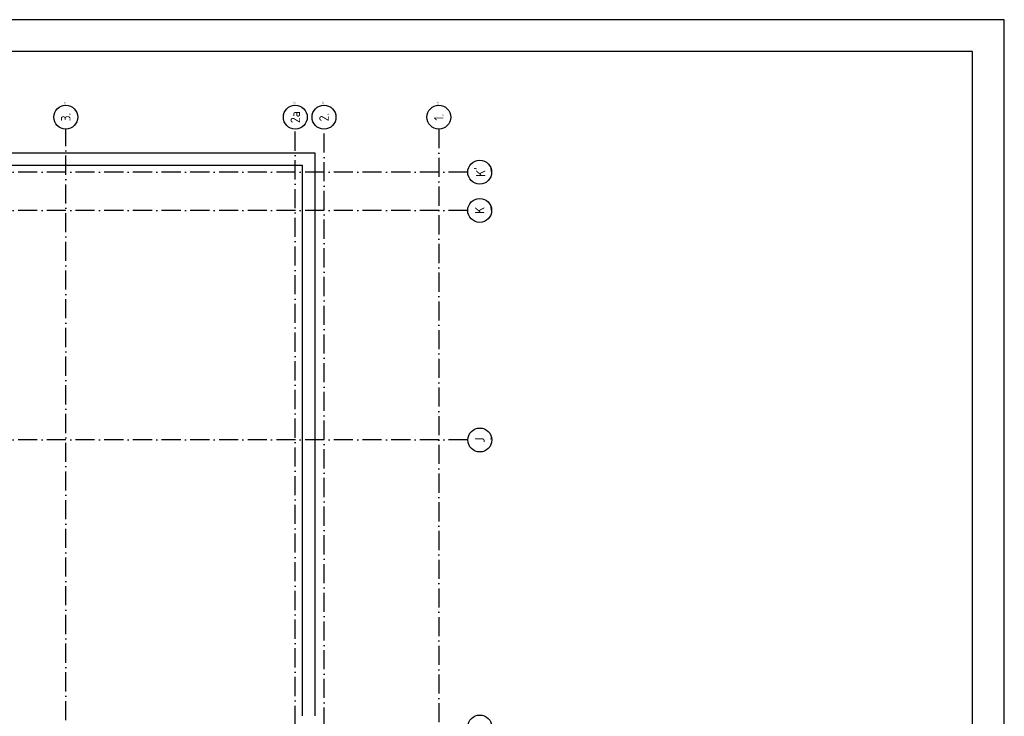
# Model space of a CAD drawing. Extents: x -36528 to 124080, y 290752 to 374852.
# Tile 66 of 66: x 93201 to 124080, y 353007 to 374852. Entities that reach past the tile are written whole.
import ezdxf
from ezdxf.enums import TextEntityAlignment as Align

# ---------------------------------------------------------------- set-up
doc = ezdxf.new("R2010")
doc.units = 0
doc.header["$LTSCALE"] = 100
doc.linetypes.add('DASHDOT', pattern=[9, 6, -1.5, 0, -1.5])
for name, color, linetype in [('00KAD025', 2, 'CONTINUOUS'), ('00KAD070', 5, 'CONTINUOUS'), ('AL$7----_STRAMIEN', 1, 'DASHDOT'), ('AL27----_DAKEN', 7, 'CONTINUOUS'), ('ALN-----_BLOCKNAAM', 2, 'CONTINUOUS')]:
    doc.layers.add(name, color=color, linetype=linetype)
doc.styles.get("Standard").update_dxf_attribs({"font": 'ISOCP'})

# ---------------------------------------------------------------- blocks, each defined once
blk = doc.blocks.new('1011')
at = {"layer": 'AL$7----_STRAMIEN', "color": 7, "linetype": 'CONTINUOUS'}
blk.add_circle((-750, 0), 750, dxfattribs=at)
at = {"layer": 'ALN-----_BLOCKNAAM', "linetype": 'CONTINUOUS'}
blk.add_text('1011', height=100, dxfattribs=at).set_placement((0, 0))
blk = doc.blocks.new('1010')
at = {"layer": 'AL$7----_STRAMIEN', "color": 7, "linetype": 'CONTINUOUS'}
blk.add_circle((0, 750), 750, dxfattribs=at)
at = {"layer": 'ALN-----_BLOCKNAAM', "linetype": 'CONTINUOUS'}
blk.add_text('1010', height=100, dxfattribs=at).set_placement((0, 0))

msp = doc.modelspace()

# ---------------------------------------------------------------- linework, layer by layer
at = {"layer": '00KAD025', "linetype": 'CONTINUOUS'}
for p, q in [((124079.808, 374852.102), (-36528, 374852.102)), ((124079.808, 290752.102), (124079.808, 374852.102))]:
    msp.add_line(p, q, dxfattribs=at)
at = {"layer": '00KAD070', "linetype": 'CONTINUOUS'}
for p, q in [((123079.808, 373852.102), (-35528, 373852.102)), ((123079.808, 291752.102), (123079.808, 373852.102))]:
    msp.add_line(p, q, dxfattribs=at)
at = {"layer": 'AL$7----_STRAMIEN', "color": 1}
msp.add_line((106344.348, 371420.208), (106344.348, 334679.716), dxfattribs=at)
for points in [[(94644.348, 335784.462), (94644.348, 371420.208)], [(101844.348, 335638.051), (101844.348, 371420.208)], [(102744.348, 334679.716), (102744.348, 371420.208)], [(107252.264, 370071.726), (65633.77, 370071.726)], [(107252.264, 368871.726), (65633.77, 368871.726)], [(107252.264, 361671.726), (65544.348, 361671.726)]]:
    msp.add_lwpolyline(points, dxfattribs=at)
at = {"layer": 'AL27----_DAKEN', "color": 8}
for p, q in [((68834.348, 370681.726), (102454.348, 370681.726)), ((102454.348, 370681.726), (102454.348, 353021.726)), ((69224.348, 370291.726), (102064.348, 370291.726)), ((102064.348, 370291.726), (102064.348, 353021.726))]:
    msp.add_line(p, q, dxfattribs=at)

# ---------------------------------------------------------------- block references
at = {"layer": 'AL$7----_STRAMIEN'}
ref = msp.add_blockref('1011', (94644.348, 372170.208), dxfattribs=dict(at, xscale=0.5, yscale=0.5, zscale=0.5, rotation=90))
ref.add_attrib('STR-NAAM', '3.', dxfattribs={"color": 3, "linetype": 'CONTINUOUS', "height": 300, "rotation": 90}).set_placement((94644.348, 371795.208), align=Align.MIDDLE)
ref = msp.add_blockref('1011', (101844.348, 372170.208), dxfattribs=dict(at, xscale=0.5, yscale=0.5, zscale=0.5, rotation=90))
ref.add_attrib('STR-NAAM', '2a', dxfattribs={"color": 3, "linetype": 'CONTINUOUS', "height": 300, "rotation": 90}).set_placement((101844.348, 371795.208), align=Align.MIDDLE)
ref = msp.add_blockref('1011', (102744.348, 372170.208), dxfattribs=dict(at, xscale=0.5, yscale=0.5, zscale=0.5, rotation=90))
ref.add_attrib('STR-NAAM', '2.', dxfattribs={"color": 3, "linetype": 'CONTINUOUS', "height": 300, "rotation": 90}).set_placement((102744.348, 371795.208), align=Align.MIDDLE)
ref = msp.add_blockref('1011', (106344.348, 372170.208), dxfattribs=dict(at, xscale=0.5, yscale=0.5, zscale=0.5, rotation=90))
ref.add_attrib('STR-NAAM', '1.', dxfattribs={"color": 3, "linetype": 'CONTINUOUS', "height": 300, "rotation": 90}).set_placement((106344.348, 371795.208), align=Align.MIDDLE)
ref = msp.add_blockref('1010', (108002.264, 370071.726), dxfattribs=dict(at, xscale=0.5, yscale=0.5, zscale=0.5, rotation=90))
ref.add_attrib('STR-NAAM', "K'", dxfattribs={"color": 3, "linetype": 'CONTINUOUS', "height": 300, "rotation": 90}).set_placement((107627.264, 370071.726), align=Align.MIDDLE)
ref = msp.add_blockref('1010', (108002.264, 368871.726), dxfattribs=dict(at, xscale=0.5, yscale=0.5, zscale=0.5, rotation=90))
ref.add_attrib('STR-NAAM', 'K', dxfattribs={"color": 3, "linetype": 'CONTINUOUS', "height": 300, "rotation": 90}).set_placement((107627.264, 368871.726), align=Align.MIDDLE)
ref = msp.add_blockref('1010', (108007.087, 361671.726), dxfattribs=dict(at, xscale=0.5, yscale=0.5, zscale=0.5, rotation=90))
ref.add_attrib('STR-NAAM', 'J', dxfattribs={"color": 3, "linetype": 'CONTINUOUS', "height": 300, "rotation": 90}).set_placement((107632.087, 361671.726), align=Align.MIDDLE)
ref = msp.add_blockref('1010', (108007.087, 352671.726), dxfattribs=dict(at, xscale=0.5, yscale=0.5, zscale=0.5, rotation=90))
ref.add_attrib('STR-NAAM', 'H', dxfattribs={"color": 3, "linetype": 'CONTINUOUS', "height": 300, "rotation": 90}).set_placement((107632.087, 352671.726), align=Align.MIDDLE)

doc.saveas('drawing.dxf')
